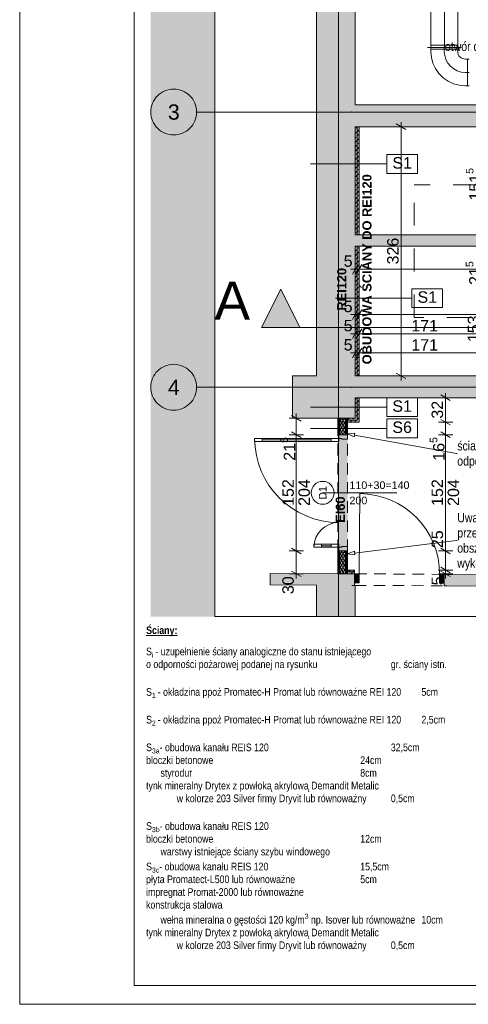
# Paper-space layout 'A-29. RZUT - PIĘTRO -1' of a CAD drawing. Header units: millimetres. Extents: x 0 to 950, y 0 to 750.
# Tile 1 of 28: x 0 to 117, y 0 to 258. Entities that reach past the tile are written whole.
import ezdxf
from ezdxf.xclip import XClip

# ---------------------------------------------------------------- set-up
doc = ezdxf.new("R2010")
doc.units = ezdxf.units.MM
doc.header["$MEASUREMENT"] = 0
doc.header["$XCLIPFRAME"] = 0
for name, pattern in [('ACAD_ISO03W100', [300, 120, -180]), ('DASHDOT', [254, 127, -63.5, 0, -63.5]), ('DASHDOTX2', [1000, 500, -250, 0, -250]), ('HIDDEN', [6, 3, -3]), ('Przer. długie kreski', [2.5, 1.5, -1]), ('PRZERYWANA_DU_A', [550, 350, -200])]:
    doc.linetypes.add(name, pattern=pattern)
for name, color, linetype, lineweight in [('0_Nr_pióra__1', 7, 'Continuous', 20), ('0_Nr_pióra__2', 8, 'Continuous', 13), ('A_Arkusz_Nr_pióra__1', 7, 'Continuous', 20), ('A_linie przekroju_Nr_pióra__1', 7, 'Continuous', 20), ('A_wymiary_Nr_pióra__1', 7, 'Continuous', 20), ('A_wymiary_Nr_pióra__2', 8, 'Continuous', 13), ('A_ściany proj_Nr_pióra__1', 7, 'Continuous', 20), ('A_ściany proj_Nr_pióra__2', 8, 'Continuous', 13), ('A_ściany_Nr_pióra__1', 7, 'Continuous', 20), ('Drzwi Archicad_Nr_pióra__1', 7, 'Continuous', 20), ('Drzwi Archicad_Nr_pióra__3', 252, 'Continuous', 13), ('Znaczniki drzwi Archicada_Nr_pióra__3', 252, 'Continuous', 13)]:
    doc.layers.add(name, color=color, linetype=linetype, lineweight=lineweight)
for name, color, linetype in [('A_linie przekroju', 7, 'Continuous'), ('A_podrys', 7, 'Continuous'), ('A_ppoż proj', 7, 'Continuous'), ('A_ściany', 7, 'Continuous'), ('A_ściany proj', 7, 'Continuous'), ('Drzwi Archicad', 7, 'Continuous')]:
    doc.layers.add(name, color=color, linetype=linetype)
for name, color, linetype, lineweight, true_color in [('A_opis ścian_Nr_pióra__19', 7, 'Continuous', 5, 0x191919), ('A_opis_Nr_pióra__10', 7, 'Continuous', 13, 0x4b4b4b), ('A_opis_Nr_pióra__255', 7, 'Continuous', 15, 0x242424), ('A_opis_Nr_pióra__8', 7, 'Continuous', 13, 0x4c4c4c), ('A_osie_Nr_pióra__16', 7, 'Continuous', 5, 0x0f0f0f), ('A_osie_Nr_pióra__76', 7, 'Continuous', 5, 0x2d2d2d), ('A_ppoż proj_Nr_pióra__8', 7, 'Continuous', 13, 0x4c4c4c), ('A_sanitarne_Nr_pióra__6', 7, 'Continuous', 13, 0xa9a9a9), ('A_schody_Nr_pióra__10', 7, 'Continuous', 13, 0x4b4b4b), ('A_ściany proj_Nr_pióra__10', 7, 'Continuous', 13, 0x4b4b4b), ('A_ściany proj_Nr_pióra__21', 7, 'Continuous', 5, 0xb0b0b0), ('A_ściany_Nr_pióra__10', 7, 'Continuous', 13, 0x4b4b4b)]:
    doc.layers.add(name, color=color, linetype=linetype, lineweight=lineweight, true_color=true_color)
doc.styles.add('STYL_AUTOMATYCZNY_1', font='arial.ttf')
doc.styles.add('STYL_AUTOMATYCZNY_2', font='ARIALN.TTF')
doc.styles.add('STYL_AUTOMATYCZNY_3', font='arial.ttf')
doc.styles.add('STYL_AUTOMATYCZNY_4', font='arial.ttf')
doc.styles.add('STYL_AUTOMATYCZNY_5', font='arial.ttf')
doc.styles.add('STYL_AUTOMATYCZNY_6', font='ARIALN.TTF')
pattern_1 = [(0, (-3203.2107, -656.7228), (0, 2), [0, -2])]
pattern_2 = [(60, (-3203.2107, -656.72283), (-0.51961524, 0.3), []), (120, (-3203.2107, -656.72283), (0.51961524, 0.3), [])]
pattern_3 = [(45, (-3203.2107, -656.7228), (-1.1404925, 1.1404925), []), (45, (-3202.0702, -656.7228), (-1.1404925, 1.1404925), [0.80646, -0.40322])]

# ---------------------------------------------------------------- blocks, each defined once
blk = doc.blocks.new('Rysunek_2_2', base_point=(-3203.21, -656.72))
at = {"linetype": 'Continuous', "lineweight": 0, "true_color": 0x484848}
blk.add_hatch(color=251, dxfattribs=at).paths.add_polyline_path([(51.04, 519.05), (34.27, 519.05), (34.27, 101.43), (51.04, 101.43)])
at = {"layer": 'A_linie przekroju', "linetype": 'Continuous', "lineweight": 0, "true_color": 0x000000}
blk.add_hatch(color=18, dxfattribs=at).paths.add_polyline_path([(63.24, 177.09), (73.24, 177.09), (68.24, 187.09)])
at = {"layer": 'A_ppoż proj', "linetype": 'Continuous', "lineweight": 0, "true_color": 0x121212}
for points in [[(87.73, 229.59), (87.73, 201.3), (88.73, 201.3), (88.73, 229.59)], [(88.73, 198.3), (87.73, 198.3), (87.73, 164.4), (88.73, 164.4)], [(87.73, 153.3), (85.73, 153.3), (85.73, 152.3), (88.73, 152.3), (88.73, 158.7), (87.73, 158.7)], [(83.23, 112.61), (87.59, 112.6), (87.59, 113.6), (85.74, 113.61), (85.73, 153.3), (83.23, 153.3)]]:
    blk.add_hatch(color=250, dxfattribs=at).paths.add_polyline_path(points)
at = {"layer": 'A_ściany', "linetype": 'Continuous', "lineweight": 0, "true_color": 0x000000}
for points in [[(77.64, 164.4), (87.73, 164.4), (87.73, 380.73), (85.13, 380.73), (77.64, 380.73)], [(182.43, 235.29), (87.73, 235.29), (87.73, 229.59), (182.43, 229.59)], [(87.73, 198.3), (176.43, 198.3), (173.43, 201.3), (87.73, 201.3)], [(87.73, 164.4), (71.37, 164.4), (71.37, 153.3), (87.73, 153.3)], [(182.53, 164.4), (87.73, 164.4), (87.73, 158.7), (182.53, 158.7)], [(65.48, 112.72), (65.46, 109.72), (87.57, 109.6), (87.59, 112.6)], [(110.97, 109.48), (304.37, 108.47), (304.38, 111.47), (110.99, 112.48)], [(87.73, 109.6), (77.64, 109.65), (77.64, 101.43), (87.73, 101.43)]]:
    blk.add_hatch(color=18, dxfattribs=at).paths.add_polyline_path(points)
at = {"layer": 'A_ściany proj', "linetype": 'Continuous', "lineweight": 0, "true_color": 0x4b4b4b}
h = blk.add_hatch(dxfattribs=at)
h.set_pattern_fill('FP_65_0002', color=251, style=0, pattern_type=2)
h.set_pattern_definition(pattern_3)
h.paths.add_polyline_path([(87.73, 229.59), (87.73, 201.3), (88.23, 201.3), (88.23, 229.59)])
h = blk.add_hatch(dxfattribs=at)
h.set_pattern_fill('FP_65_0002', color=251, style=0, pattern_type=2)
h.set_pattern_definition(pattern_3)
h.paths.add_polyline_path([(88.73, 201.3), (88.73, 229.59), (88.23, 229.59), (88.23, 201.3)])
h = blk.add_hatch(dxfattribs=at)
h.set_pattern_fill('FP_65_0002', color=251, style=0, pattern_type=2)
h.set_pattern_definition(pattern_3)
h.paths.add_polyline_path([(87.73, 198.3), (87.73, 164.4), (88.23, 164.4), (88.23, 198.3)])
h = blk.add_hatch(dxfattribs=at)
h.set_pattern_fill('FP_65_0002', color=251, style=0, pattern_type=2)
h.set_pattern_definition(pattern_3)
h.paths.add_polyline_path([(88.73, 164.4), (88.73, 198.3), (88.23, 198.3), (88.23, 164.4)])
h = blk.add_hatch(dxfattribs=at)
h.set_pattern_fill('FP_65_0002', color=251, style=0, pattern_type=2)
h.set_pattern_definition(pattern_3)
h.paths.add_polyline_path([(87.73, 158.7), (87.73, 153.3), (88.23, 152.8), (88.23, 158.7)])
h = blk.add_hatch(dxfattribs=at)
h.set_pattern_fill('FP_65_0002', color=251, style=0, pattern_type=2)
h.set_pattern_definition(pattern_3)
h.paths.add_polyline_path([(88.73, 152.3), (88.73, 158.7), (88.23, 158.7), (88.23, 152.8)])
at = {"layer": 'A_ściany proj', "linetype": 'Continuous', "lineweight": 13}
h = blk.add_hatch(dxfattribs=at)
h.set_pattern_fill('gypsum_0002', color=8, style=0, pattern_type=2)
h.set_pattern_definition(pattern_1)
h.paths.add_polyline_path([(83.23, 153.3), (83.23, 149.01), (83.48, 149.01), (83.48, 153.3)])
h = blk.add_hatch(dxfattribs=at)
h.set_pattern_fill('gypsum_0002', color=8, style=0, pattern_type=2)
h.set_pattern_definition(pattern_1)
h.paths.add_polyline_path([(83.48, 149.01), (83.73, 149.01), (83.73, 153.3), (83.48, 153.3)])
h = blk.add_hatch(dxfattribs=at)
h.set_pattern_fill('batt_insulation_0002', color=8, style=0, pattern_type=2)
h.set_pattern_definition(pattern_2)
h.paths.add_polyline_path([(83.73, 153.3), (83.73, 149.01), (85.23, 149.01), (85.23, 153.3)])
h = blk.add_hatch(dxfattribs=at)
h.set_pattern_fill('gypsum_0002', color=8, style=0, pattern_type=2)
h.set_pattern_definition(pattern_1)
h.paths.add_polyline_path([(85.23, 153.3), (85.23, 149.01), (85.48, 149.01), (85.48, 153.3)])
h = blk.add_hatch(dxfattribs=at)
h.set_pattern_fill('gypsum_0002', color=8, style=0, pattern_type=2)
h.set_pattern_definition(pattern_1)
h.paths.add_polyline_path([(85.48, 153.3), (85.48, 149.01), (85.73, 149.01), (85.73, 153.3)])
at = {"layer": 'A_ściany proj', "linetype": 'Continuous', "lineweight": 0, "true_color": 0x4b4b4b}
h = blk.add_hatch(dxfattribs=at)
h.set_pattern_fill('FP_65_0002', color=251, style=0, pattern_type=2)
h.set_pattern_definition(pattern_3)
h.paths.add_polyline_path([(87.73, 153.3), (85.73, 153.3), (85.73, 152.8), (88.23, 152.8)])
h = blk.add_hatch(dxfattribs=at)
h.set_pattern_fill('FP_65_0002', color=251, style=0, pattern_type=2)
h.set_pattern_definition(pattern_3)
h.paths.add_polyline_path([(85.73, 152.3), (88.73, 152.3), (88.23, 152.8), (85.73, 152.8)])
at = {"layer": 'A_ściany proj', "linetype": 'Continuous', "lineweight": 13}
h = blk.add_hatch(dxfattribs=at)
h.set_pattern_fill('gypsum_0002', color=8, style=0, pattern_type=2)
h.set_pattern_definition(pattern_1)
h.paths.add_polyline_path([(83.23, 112.64), (83.48, 112.64), (83.48, 118.61), (83.23, 118.61)])
h = blk.add_hatch(dxfattribs=at)
h.set_pattern_fill('gypsum_0002', color=8, style=0, pattern_type=2)
h.set_pattern_definition(pattern_1)
h.paths.add_polyline_path([(83.48, 118.61), (83.48, 112.64), (83.73, 112.64), (83.73, 118.61)])
h = blk.add_hatch(dxfattribs=at)
h.set_pattern_fill('batt_insulation_0002', color=8, style=0, pattern_type=2)
h.set_pattern_definition(pattern_2)
h.paths.add_polyline_path([(85.23, 118.61), (83.73, 118.61), (83.73, 112.64), (85.23, 112.64)])
h = blk.add_hatch(dxfattribs=at)
h.set_pattern_fill('gypsum_0002', color=8, style=0, pattern_type=2)
h.set_pattern_definition(pattern_1)
h.paths.add_polyline_path([(85.48, 118.61), (85.23, 118.61), (85.23, 112.64), (85.48, 112.64)])
h = blk.add_hatch(dxfattribs=at)
h.set_pattern_fill('gypsum_0002', color=8, style=0, pattern_type=2)
h.set_pattern_definition(pattern_1)
h.paths.add_polyline_path([(85.73, 118.61), (85.48, 118.61), (85.48, 112.64), (85.73, 112.64)])
at = {"layer": 'A_ściany proj', "linetype": 'Continuous', "lineweight": 0, "true_color": 0x4b4b4b}
h = blk.add_hatch(dxfattribs=at)
h.set_pattern_fill('FP_65_0002', color=251, style=0, pattern_type=2)
h.set_pattern_definition(pattern_3)
h.paths.add_polyline_path([(87.59, 113.6), (85.74, 113.61), (85.74, 113.11), (87.59, 113.1)])
h = blk.add_hatch(dxfattribs=at)
h.set_pattern_fill('FP_65_0002', color=251, style=0, pattern_type=2)
h.set_pattern_definition(pattern_3)
h.paths.add_polyline_path([(85.73, 112.61), (87.59, 112.6), (87.59, 113.1), (85.74, 113.11)])
at = {"layer": 'Drzwi Archicad', "linetype": 'Continuous', "lineweight": 0, "true_color": 0xfdfdfd}
for points in [[(87.59, 112.6), (87.58, 110.3), (88.78, 110.29), (88.79, 112.59)], [(110.97, 110.18), (110.99, 112.48), (109.79, 112.49), (109.77, 110.19)]]:
    blk.add_hatch(color=7, dxfattribs=at).paths.add_polyline_path(points)
at = {"layer": '0_Nr_pióra__2', "color": 8, "linetype": 'PRZERYWANA_DU_A', "lineweight": 13, "ltscale": 2, "flags": 128}
for points in [[(51.04, 519.05), (51.04, 101.43)], [(51.04, 101.43), (365.17, 101.43)]]:
    blk.add_lwpolyline(points, dxfattribs=at)
at = {"layer": 'A_linie przekroju_Nr_pióra__1', "color": 7, "linetype": 'ACAD_ISO03W100', "lineweight": 20, "ltscale": 2}
blk.add_line((73.24, 177.09), (535.17, 177.09), dxfattribs=at)
at = {"layer": 'A_linie przekroju_Nr_pióra__1', "color": 7, "linetype": 'Continuous', "lineweight": 20, "ltscale": 2, "flags": 128}
blk.add_lwpolyline([(63.24, 177.09), (73.24, 177.09), (68.24, 187.09)], close=True, dxfattribs=at)
at = {"layer": 'A_opis ścian_Nr_pióra__19', "color": 250, "linetype": 'Continuous', "lineweight": 5, "ltscale": 2, "true_color": 0x191919}
for p, q in [((104.01, 222.32), (96.01, 222.32)), ((96.01, 222.32), (96.01, 217.37)), ((104.01, 217.37), (104.01, 222.32)), ((96.01, 219.86), (76.01, 219.86)), ((96.01, 217.37), (104.01, 217.37)), ((110.58, 187.21), (102.58, 187.21)), ((102.58, 187.21), (102.58, 182.26)), ((110.58, 182.26), (110.58, 187.21)), ((102.58, 184.75), (82.58, 184.75)), ((102.58, 182.26), (110.58, 182.26)), ((104.01, 158.7), (96.01, 158.7)), ((96.01, 158.7), (96.01, 153.75)), ((104.01, 153.75), (104.01, 158.7)), ((96.01, 156.24), (76.01, 156.24)), ((96.01, 153.75), (104.01, 153.75)), ((104.01, 153.16), (96.01, 153.16)), ((96.01, 153.16), (96.01, 148.21)), ((104.01, 148.21), (104.01, 153.16)), ((96.01, 150.68), (76.01, 150.68)), ((96.01, 148.21), (104.01, 148.21))]:
    blk.add_line(p, q, dxfattribs=at)
at = {"layer": 'A_opis_Nr_pióra__255', "color": 250, "linetype": 'Continuous', "lineweight": 15, "ltscale": 2, "true_color": 0x242424}
for p, q in [((85.73, 149.25), (87.66, 149.41)), ((87.66, 149.41), (87.48, 148.43)), ((85.73, 149.25), (87.48, 148.43)), ((87.57, 148.92), (114.26, 144.1)), ((114.26, 144.1), (114.42, 144.1)), ((87.59, 118.04), (114.26, 121.32)), ((114.26, 121.32), (114.42, 121.32)), ((85.73, 117.81), (87.52, 118.54)), ((87.52, 118.54), (87.65, 117.55)), ((85.73, 117.81), (87.65, 117.55))]:
    blk.add_line(p, q, dxfattribs=at)
at = {"layer": 'A_osie_Nr_pióra__16', "color": 250, "linetype": 'DASHDOTX2', "lineweight": 5, "ltscale": 2, "true_color": 0x0f0f0f}
for p, q in [((83.38, 365.07), (83.38, 101.43)), ((86.77, 233.43), (46.27, 233.43)), ((535.17, 233.43), (86.77, 233.43)), ((86.77, 233.43), (86.77, 233.43)), ((86.77, 161.43), (46.27, 161.43)), ((535.17, 161.43), (86.77, 161.43)), ((86.77, 161.43), (86.77, 161.43))]:
    blk.add_line(p, q, dxfattribs=at)
for p in [(86.77, 233.43), (86.77, 161.43)]:
    blk.add_point(p, dxfattribs=at)
at = {"layer": 'A_osie_Nr_pióra__76', "color": 250, "linetype": 'Continuous', "lineweight": 5, "ltscale": 2, "true_color": 0x2d2d2d}
for centre in [(40.27, 233.43), (40.27, 161.43)]:
    blk.add_circle(centre, 6, dxfattribs=at)
at = {"layer": 'A_sanitarne_Nr_pióra__6', "color": 253, "linetype": 'Continuous', "lineweight": 13, "ltscale": 2, "true_color": 0xa9a9a9}
for p, q in [((107.54, 380.13), (107.54, 250.29)), ((114.54, 250.29), (114.54, 380.13)), ((106.63, 250.29), (115.43, 250.29)), ((115.44, 250.29), (106.64, 250.29)), ((107.53, 250.29), (107.53, 249.29)), ((107.53, 249.89), (114.53, 249.89)), ((114.54, 250.89), (107.54, 250.89)), ((114.53, 249.29), (114.53, 250.29)), ((117.53, 247.29), (116.53, 247.29)), ((117.13, 240.29), (117.13, 247.29)), ((116.53, 240.29), (117.53, 240.29))]:
    blk.add_line(p, q, dxfattribs=at)
at = {"layer": 'A_sanitarne_Nr_pióra__6', "color": 253, "linetype": 'DASHDOT', "lineweight": 13, "ltscale": 2, "true_color": 0xa9a9a9}
for p, q in [((111.04, 380.13), (111.04, 250.29)), ((111.03, 249.29), (111.03, 250.29)), ((117.53, 243.79), (116.53, 243.79))]:
    blk.add_line(p, q, dxfattribs=at)
at = {"layer": 'A_sanitarne_Nr_pióra__6', "color": 253, "linetype": 'Continuous', "lineweight": 13, "ltscale": 2, "true_color": 0xa9a9a9, "flags": 128}
for points in [[(107.53, 249.29), (107.67, 247.72), (108.07, 246.21), (108.74, 244.79), (109.64, 243.5), (110.75, 242.39), (112.03, 241.49), (113.45, 240.83), (114.97, 240.42), (116.53, 240.29)], [(116.53, 240.29), (114.97, 240.42), (113.45, 240.83), (112.03, 241.49), (110.75, 242.39), (109.64, 243.5), (108.74, 244.79), (108.07, 246.21), (107.67, 247.72), (107.53, 249.29)], [(116.53, 240.29), (114.97, 240.42), (113.45, 240.83), (112.03, 241.49), (110.75, 242.39), (109.64, 243.5), (108.74, 244.79), (108.07, 246.21), (107.67, 247.72), (107.53, 249.29)], [(116.53, 247.29), (116.14, 247.32), (115.77, 247.44), (115.42, 247.62), (115.12, 247.87), (114.87, 248.17), (114.68, 248.52), (114.57, 248.9), (114.53, 249.29)], [(116.53, 247.29), (116.14, 247.32), (115.77, 247.44), (115.42, 247.62), (115.12, 247.87), (114.87, 248.17), (114.68, 248.52), (114.57, 248.9), (114.53, 249.29)]]:
    blk.add_lwpolyline(points, dxfattribs=at)
at = {"layer": 'A_sanitarne_Nr_pióra__6', "color": 253, "linetype": 'DASHDOT', "lineweight": 13, "ltscale": 2, "true_color": 0xa9a9a9, "flags": 128}
blk.add_lwpolyline([(116.53, 243.79), (115.46, 243.89), (114.43, 244.2), (113.48, 244.71), (112.64, 245.4), (111.96, 246.23), (111.45, 247.18), (111.14, 248.21), (111.03, 249.29)], dxfattribs=at)
at = {"layer": 'A_schody_Nr_pióra__10', "color": 251, "linetype": 'HIDDEN', "lineweight": 13, "ltscale": 2, "true_color": 0x4b4b4b}
for p, q in [((179.33, 214.34), (103.13, 214.34)), ((103.13, 179.7), (103.13, 214.34)), ((141.66, 179.7), (103.13, 179.7))]:
    blk.add_line(p, q, dxfattribs=at)
at = {"layer": 'A_wymiary_Nr_pióra__1', "color": 7, "linetype": 'Continuous', "lineweight": 20, "ltscale": 2}
for p, q in [((100.98, 228.86), (98.48, 230.31)), ((88.46, 193.55), (87.01, 191.05)), ((89.46, 193.55), (88.01, 191.05)), ((88.46, 181.69), (87.01, 179.19)), ((89.46, 181.69), (88.01, 179.19)), ((88.46, 176.67), (87.01, 174.17)), ((89.46, 176.67), (88.01, 174.17)), ((88.46, 171.65), (87.01, 169.15)), ((89.46, 171.65), (88.01, 169.15)), ((98.48, 165.12), (100.98, 163.68)), ((112.59, 157.98), (110.09, 159.42)), ((73.56, 152.58), (71.06, 154.02)), ((110.09, 153.02), (112.59, 151.58)), ((71.06, 149.73), (73.56, 148.29)), ((110.09, 149.73), (112.59, 148.29)), ((71.06, 119.33), (73.56, 117.89)), ((110.09, 119.33), (112.59, 117.89)), ((110.09, 114.33), (112.59, 112.89)), ((71.06, 113.33), (73.56, 111.89)), ((110.09, 113.33), (112.59, 111.89))]:
    blk.add_line(p, q, dxfattribs=at)
at = {"layer": 'A_wymiary_Nr_pióra__2', "color": 8, "linetype": 'Continuous', "lineweight": 13, "ltscale": 2}
for p, q in [((101.61, 229.59), (97.86, 229.59)), ((99.73, 229.59), (99.73, 230.81)), ((99.73, 164.4), (99.73, 229.59)), ((87.73, 190.42), (87.73, 194.17)), ((88.73, 190.42), (88.73, 194.17)), ((86.51, 192.3), (87.73, 192.3)), ((87.73, 192.3), (88.73, 192.3)), ((88.73, 192.3), (176.43, 192.3)), ((86.51, 180.44), (87.73, 180.44)), ((87.73, 178.57), (87.73, 182.32)), ((87.73, 180.44), (88.73, 180.44)), ((88.73, 178.57), (88.73, 182.32)), ((88.73, 180.44), (218.84, 180.44)), ((86.51, 175.42), (87.73, 175.42)), ((87.73, 173.55), (87.73, 177.3)), ((87.73, 175.42), (88.73, 175.42)), ((88.73, 173.55), (88.73, 177.3)), ((88.73, 175.42), (122.93, 175.42)), ((86.51, 170.4), (87.73, 170.4)), ((87.73, 168.52), (87.73, 172.27)), ((87.73, 170.4), (88.73, 170.4)), ((88.73, 168.52), (88.73, 172.27)), ((88.73, 170.4), (122.93, 170.4)), ((101.61, 164.4), (97.86, 164.4)), ((99.73, 163.18), (99.73, 164.4)), ((111.34, 158.7), (111.34, 159.92)), ((113.22, 158.7), (109.47, 158.7)), ((111.34, 152.3), (111.34, 158.7)), ((74.18, 153.3), (70.43, 153.3)), ((72.31, 153.3), (72.31, 154.52)), ((72.31, 149.01), (72.31, 153.3)), ((113.22, 152.3), (109.47, 152.3)), ((111.34, 149.01), (111.34, 152.3)), ((74.18, 149.01), (70.43, 149.01)), ((72.31, 118.61), (72.31, 149.01)), ((113.22, 149.01), (109.47, 149.01)), ((111.34, 118.61), (111.34, 149.01)), ((74.18, 118.61), (70.43, 118.61)), ((72.31, 112.61), (72.31, 118.61)), ((113.22, 118.61), (109.47, 118.61)), ((111.34, 113.61), (111.34, 118.61)), ((113.22, 113.61), (109.47, 113.61)), ((111.34, 112.61), (111.34, 113.61)), ((74.18, 112.61), (70.43, 112.61)), ((72.31, 111.39), (72.31, 112.61)), ((113.22, 112.61), (109.47, 112.61)), ((111.34, 111.39), (111.34, 112.61))]:
    blk.add_line(p, q, dxfattribs=at)
at = {"layer": 'A_ściany proj_Nr_pióra__1', "color": 7, "linetype": 'Continuous', "lineweight": 20, "ltscale": 2, "flags": 128}
for points in [[(87.73, 229.59), (87.73, 201.3)], [(88.73, 201.3), (88.73, 229.59)], [(87.73, 198.3), (87.73, 164.4)], [(88.73, 164.4), (88.73, 198.3)], [(87.73, 158.7), (87.73, 153.3)], [(88.73, 152.3), (88.73, 158.7)], [(83.23, 153.3), (83.23, 149.01)], [(85.73, 149.01), (85.73, 153.3)], [(87.73, 153.3), (85.73, 153.3)], [(85.73, 152.3), (88.73, 152.3)], [(83.23, 118.61), (83.23, 112.64)], [(85.73, 112.64), (85.73, 118.61)], [(87.59, 113.6), (85.74, 113.61)], [(85.73, 112.61), (87.59, 112.6)]]:
    blk.add_lwpolyline(points, dxfattribs=at)
at = {"layer": 'A_ściany proj_Nr_pióra__10', "color": 251, "linetype": 'Continuous', "lineweight": 13, "ltscale": 2, "true_color": 0x4b4b4b}
for p, q in [((88.23, 201.3), (88.23, 229.59)), ((88.23, 229.59), (88.23, 201.3)), ((88.23, 164.4), (88.23, 198.3)), ((88.23, 198.3), (88.23, 164.4)), ((88.23, 158.7), (88.23, 152.8)), ((88.23, 152.8), (88.23, 158.7)), ((88.23, 152.8), (85.73, 152.8)), ((85.73, 152.8), (88.23, 152.8)), ((85.74, 113.11), (87.59, 113.1)), ((87.59, 113.1), (85.74, 113.11))]:
    blk.add_line(p, q, dxfattribs=at)
at = {"layer": 'A_ściany proj_Nr_pióra__2', "color": 8, "linetype": 'Continuous', "lineweight": 13, "ltscale": 2, "flags": 128}
for points in [[(88.23, 229.59), (87.73, 229.59)], [(88.73, 229.59), (88.23, 229.59)], [(88.23, 201.3), (87.73, 201.3)], [(88.73, 201.3), (88.23, 201.3)], [(88.23, 198.3), (87.73, 198.3)], [(88.73, 198.3), (88.23, 198.3)], [(88.23, 164.4), (87.73, 164.4)], [(88.73, 164.4), (88.23, 164.4)], [(87.73, 158.7), (88.23, 158.7)], [(88.23, 158.7), (88.73, 158.7)], [(85.73, 153.3), (85.73, 152.8)], [(85.73, 152.8), (85.73, 152.3)], [(85.74, 113.11), (85.74, 113.61)], [(87.59, 113.1), (87.59, 113.6)], [(85.73, 112.61), (85.74, 113.11)], [(87.59, 112.6), (87.59, 113.1)]]:
    blk.add_lwpolyline(points, dxfattribs=at)
at = {"layer": 'A_ściany proj_Nr_pióra__21', "color": 253, "linetype": 'Continuous', "lineweight": 5, "ltscale": 2, "true_color": 0xb0b0b0}
for p, q in [((83.48, 153.3), (83.48, 149.01)), ((83.73, 153.3), (83.73, 149.01)), ((85.23, 149.01), (85.23, 153.3)), ((85.48, 149.01), (85.48, 153.3)), ((83.43, 149.01), (83.23, 149.01)), ((83.48, 149.01), (83.43, 149.01)), ((83.73, 149.01), (83.48, 149.01)), ((85.23, 149.01), (83.73, 149.01)), ((85.48, 149.01), (85.23, 149.01)), ((85.73, 149.01), (85.48, 149.01)), ((83.43, 118.61), (83.23, 118.61)), ((83.48, 118.61), (83.43, 118.61)), ((83.48, 118.61), (83.48, 112.64)), ((83.73, 118.61), (83.48, 118.61)), ((83.73, 118.61), (83.73, 112.64)), ((85.23, 118.61), (83.73, 118.61)), ((85.23, 112.64), (85.23, 118.61)), ((85.48, 118.61), (85.23, 118.61)), ((85.48, 112.64), (85.48, 118.61)), ((85.73, 118.61), (85.48, 118.61))]:
    blk.add_line(p, q, dxfattribs=at)
at = {"layer": 'A_ściany proj_Nr_pióra__21', "color": 253, "linetype": 'Continuous', "lineweight": 5, "ltscale": 2, "true_color": 0xb0b0b0, "flags": 128}
for points in [[(83.48, 153.3), (83.23, 153.3)], [(83.73, 153.3), (83.48, 153.3)], [(85.23, 153.3), (83.73, 153.3)], [(85.48, 153.3), (85.23, 153.3)], [(85.73, 153.3), (85.48, 153.3)], [(83.48, 112.64), (83.23, 112.64)], [(83.73, 112.64), (83.48, 112.64)], [(85.23, 112.64), (83.73, 112.64)], [(85.48, 112.64), (85.23, 112.64)], [(85.73, 112.64), (85.48, 112.64)]]:
    blk.add_lwpolyline(points, dxfattribs=at)
at = {"layer": 'A_ściany_Nr_pióra__1', "color": 7, "linetype": 'Continuous', "lineweight": 20, "ltscale": 2}
for p, q in [((87.59, 112.6), (86.65, 112.61)), ((87.59, 112.6), (87.58, 110.3)), ((110.99, 112.48), (110.97, 110.18)), ((110.99, 112.48), (111.93, 112.47)), ((87.57, 109.6), (86.83, 109.6)), ((87.58, 110.3), (87.57, 109.6)), ((110.97, 110.18), (110.97, 109.48)), ((110.97, 109.48), (111.71, 109.48))]:
    blk.add_line(p, q, dxfattribs=at)
at = {"layer": 'A_ściany_Nr_pióra__1', "color": 7, "linetype": 'Continuous', "lineweight": 20, "ltscale": 2, "flags": 128}
for points in [[(77.64, 380.73), (77.64, 164.4)], [(87.73, 235.29), (87.73, 295.75)], [(175.03, 235.29), (87.73, 235.29)], [(87.73, 201.3), (87.73, 229.59)], [(87.73, 229.59), (173.43, 229.59)], [(173.43, 201.3), (87.73, 201.3)], [(87.73, 164.4), (87.73, 198.3)], [(87.73, 198.3), (176.43, 198.3)], [(77.64, 164.4), (71.37, 164.4)], [(71.37, 164.4), (71.37, 153.3)], [(182.53, 164.4), (87.73, 164.4)], [(87.73, 158.7), (182.53, 158.7)], [(87.73, 153.3), (87.73, 158.7)], [(71.37, 153.3), (87.73, 153.3)], [(65.48, 112.72), (65.46, 109.72)], [(87.59, 112.6), (65.48, 112.72)], [(304.38, 111.47), (110.99, 112.48)], [(65.46, 109.72), (77.64, 109.65)], [(77.64, 109.65), (77.64, 101.43)], [(87.73, 101.43), (87.73, 109.6)], [(110.97, 109.48), (212.38, 108.95)]]:
    blk.add_lwpolyline(points, dxfattribs=at)
at = {"layer": 'A_ściany_Nr_pióra__10', "color": 251, "linetype": 'Przer. długie kreski', "lineweight": 13, "ltscale": 2, "true_color": 0x4b4b4b}
for p, q in [((87.73, 112.64), (110.99, 112.48)), ((87.57, 109.6), (110.97, 109.48))]:
    blk.add_line(p, q, dxfattribs=at)
at = {"layer": 'Drzwi Archicad_Nr_pióra__1', "color": 7, "linetype": 'Continuous', "lineweight": 20, "ltscale": 2}
for p, q in [((88.79, 112.59), (88.9, 133.59)), ((87.59, 112.6), (86.65, 112.61)), ((87.59, 112.6), (86.65, 112.61)), ((87.58, 110.3), (87.59, 112.6)), ((87.59, 112.6), (87.58, 110.3)), ((87.59, 112.6), (87.58, 110.3)), ((87.59, 112.6), (88.79, 112.59)), ((88.79, 112.59), (88.78, 110.29)), ((109.77, 110.19), (109.79, 112.49)), ((109.79, 112.49), (110.99, 112.48)), ((110.99, 112.48), (110.97, 110.18)), ((110.99, 112.48), (110.97, 110.18)), ((110.99, 112.48), (110.97, 110.18)), ((110.99, 112.48), (111.93, 112.47)), ((110.99, 112.48), (111.93, 112.47)), ((87.57, 109.6), (86.83, 109.6)), ((87.57, 109.6), (86.83, 109.6)), ((87.58, 110.3), (87.57, 109.6)), ((87.58, 110.3), (87.57, 109.6)), ((88.78, 110.29), (87.58, 110.3)), ((110.97, 110.18), (109.77, 110.19)), ((110.97, 110.18), (110.97, 109.48)), ((110.97, 110.18), (110.97, 109.48)), ((110.97, 109.48), (111.71, 109.48)), ((110.97, 109.48), (111.71, 109.48))]:
    blk.add_line(p, q, dxfattribs=at)
blk.add_arc((88.79, 112.59), 21, 359.7013, 89.7013, dxfattribs=at)
at = {"layer": 'Drzwi Archicad_Nr_pióra__3', "color": 252, "linetype": 'Continuous', "lineweight": 13, "ltscale": 2}
for p, q in [((61.43, 148.05), (63.43, 148.05)), ((61.43, 147.25), (61.43, 148.05)), ((63.43, 147.25), (61.43, 147.25)), ((63.43, 148.05), (63.43, 147.25)), ((63.43, 147.65), (81.43, 147.65)), ((81.43, 147.25), (81.43, 148.05)), ((81.43, 148.05), (83.43, 148.05)), ((83.43, 147.25), (81.43, 147.25)), ((83.43, 149.01), (83.23, 149.01)), ((85.73, 149.01), (83.43, 149.01)), ((83.43, 149.01), (83.43, 148.05)), ((83.48, 149.01), (83.43, 149.01)), ((83.48, 149.01), (83.43, 149.01)), ((83.43, 148.05), (84.23, 148.05)), ((83.43, 148.05), (83.43, 147.25)), ((83.73, 149.01), (83.48, 149.01)), ((83.73, 149.01), (83.48, 149.01)), ((85.23, 149.01), (83.73, 149.01)), ((85.23, 149.01), (83.73, 149.01)), ((84.23, 148.05), (84.23, 147.81)), ((84.23, 147.81), (85.73, 147.81)), ((85.48, 149.01), (85.23, 149.01)), ((85.48, 149.01), (85.23, 149.01)), ((85.73, 149.01), (85.48, 149.01)), ((85.73, 149.01), (85.48, 149.01)), ((85.73, 147.81), (85.73, 149.01)), ((78.95, 120.37), (76.95, 120.37)), ((76.95, 120.37), (76.95, 119.57)), ((76.95, 119.57), (78.95, 119.57)), ((78.95, 119.57), (78.95, 120.37)), ((78.95, 119.97), (81.43, 119.97)), ((83.43, 120.37), (81.43, 120.37)), ((81.43, 120.37), (81.43, 119.57)), ((81.43, 119.57), (83.43, 119.57)), ((83.43, 118.61), (83.23, 118.61)), ((83.43, 119.57), (83.43, 120.37)), ((84.23, 119.57), (83.43, 119.57)), ((83.43, 119.57), (83.43, 118.61)), ((83.43, 118.61), (85.73, 118.61)), ((83.48, 118.61), (83.43, 118.61)), ((83.48, 118.61), (83.43, 118.61)), ((83.73, 118.61), (83.48, 118.61)), ((83.73, 118.61), (83.48, 118.61)), ((85.23, 118.61), (83.73, 118.61)), ((85.23, 118.61), (83.73, 118.61)), ((85.73, 119.81), (84.23, 119.81)), ((84.23, 119.81), (84.23, 119.57)), ((85.48, 118.61), (85.23, 118.61)), ((85.48, 118.61), (85.23, 118.61)), ((85.73, 118.61), (85.48, 118.61)), ((85.73, 118.61), (85.48, 118.61)), ((85.73, 118.61), (85.73, 119.81))]:
    blk.add_line(p, q, dxfattribs=at)
at = {"layer": 'Drzwi Archicad_Nr_pióra__3', "color": 252, "linetype": 'Przer. długie kreski', "lineweight": 13, "ltscale": 2}
for p, q in [((83.23, 118.61), (83.23, 149.01)), ((85.73, 118.61), (85.73, 149.01))]:
    blk.add_line(p, q, dxfattribs=at)
at = {"layer": 'Drzwi Archicad_Nr_pióra__3', "color": 252, "linetype": 'Continuous', "lineweight": 13, "ltscale": 2, "flags": 128}
for points in [[(63.43, 148.05), (81.43, 148.05), (81.43, 147.65), (63.43, 147.65)], [(63.43, 147.65), (81.43, 147.65), (81.43, 147.25), (63.43, 147.25)], [(78.95, 119.97), (81.43, 119.97), (81.43, 120.37), (78.95, 120.37)], [(78.95, 119.57), (81.43, 119.57), (81.43, 119.97), (78.95, 119.97)]]:
    blk.add_lwpolyline(points, close=True, dxfattribs=at)
at = {"layer": 'Drzwi Archicad_Nr_pióra__3', "color": 252, "linetype": 'Continuous', "lineweight": 13, "ltscale": 2}
for centre, radius, start, end in [((83.43, 148.05), 22, 180, 270), ((83.43, 119.57), 6.48, 90, 180)]:
    blk.add_arc(centre, radius, start, end, dxfattribs=at)
at = {"layer": 'Znaczniki drzwi Archicada_Nr_pióra__3', "color": 252, "linetype": 'Continuous', "lineweight": 13, "ltscale": 2}
blk.add_line((79.23, 133.81), (98.6, 133.81), dxfattribs=at)
at = {"layer": 'Znaczniki drzwi Archicada_Nr_pióra__3', "color": 252, "linetype": 'Continuous', "lineweight": 13, "ltscale": 2, "flags": 128}
blk.add_lwpolyline([(79.23, 136.81, 1), (79.23, 130.81, 1)], format="xyb", close=True, dxfattribs=at)
at = {"layer": 'A_linie przekroju_Nr_pióra__1', "color": 7, "linetype": 'Continuous', "lineweight": 20, "insert": (60.24, 179.09), "char_height": 10, "attachment_point": 9, "style": 'STYL_AUTOMATYCZNY_1'}
blk.add_mtext('\\A1;{\\pqr;\\pt0;\\fArial|b0|i0|c238|p0;\\W1.000000;A}', dxfattribs=at)
at = {"layer": 'A_opis ścian_Nr_pióra__19', "color": 250, "linetype": 'Continuous', "lineweight": 5, "true_color": 0x191919, "char_height": 3, "attachment_point": 2, "style": 'STYL_AUTOMATYCZNY_1'}
for s, insert in [('\\A1;{\\pqc;\\fArial|b0|i0|c238|p0;\\W1.000000;S1}', (100.01, 221.63)), ('\\A1;{\\pqc;\\fArial|b0|i0|c238|p0;\\W1.000000;S1}', (106.58, 186.52)), ('\\A1;{\\pqc;\\fArial|b0|i0|c238|p0;\\W1.000000;S1}', (100.01, 158.01)), ('\\A1;{\\pqc;\\fArial|b0|i0|c238|p0;\\W1.000000;S6}', (100.01, 152.47))]:
    blk.add_mtext(s, dxfattribs=dict(at, insert=insert))
at = {"layer": 'A_opis_Nr_pióra__10', "color": 251, "linetype": 'Continuous', "lineweight": 13, "true_color": 0x4b4b4b, "char_height": 2.4, "attachment_point": 4, "style": 'STYL_AUTOMATYCZNY_2'}
for s, insert, width, line_spacing_factor in [('\\A1;{\\pql;\\fArial Narrow|b0|i0|c238|p0;\\W1.000000;ścianę i nadproża wykonać w klasie odporności ogniowej REI120}', (114.42, 143.76), 48.4525, 0.992932), ('\\A1;{\\pql;\\fArial Narrow|b0|i0|c238|p0;\\W1.000000;Uwaga! należy uwzględnić przełożenie instalacji w tym obszarze, tak aby możliwe było wykonanie drzwi}', (114.42, 120.98), 44.5324, 0.990988)]:
    blk.add_mtext(s, dxfattribs=dict(at, insert=insert, width=width, line_spacing_factor=line_spacing_factor))
at = {"layer": 'A_opis_Nr_pióra__8', "color": 251, "linetype": 'Continuous', "lineweight": 13, "true_color": 0x4c4c4c, "insert": (153.98, 248.25), "char_height": 2.4, "attachment_point": 6, "line_spacing_factor": 0.996541, "style": 'STYL_AUTOMATYCZNY_2'}
blk.add_mtext('\\A1;{\\pqr;\\fArial Narrow|b0|i0|c238|p0;\\W1.000000;otwór dla potrzeb przeprowadzenia \\P\\pqr;\\fArial Narrow|b0|i0|c238|p0;\\W1.000000;kanału upustowego}', dxfattribs=at)
at = {"layer": 'A_osie_Nr_pióra__76', "color": 250, "linetype": 'Continuous', "lineweight": 5, "true_color": 0x2d2d2d, "char_height": 4, "attachment_point": 1, "style": 'STYL_AUTOMATYCZNY_1'}
for s, insert in [('\\A1;{\\pql;\\pt0;\\fArial|b0|i0|c238|p0;\\W1.000000;3}', (38.75, 235.43)), ('\\A1;{\\pql;\\pt0;\\fArial|b0|i0|c238|p0;\\W1.000000;4}', (38.75, 163.43))]:
    blk.add_mtext(s, dxfattribs=dict(at, insert=insert))
at = {"layer": 'A_ppoż proj_Nr_pióra__8', "color": 251, "linetype": 'Continuous', "lineweight": 13, "true_color": 0x4c4c4c, "char_height": 2.4, "attachment_point": 5, "rotation": 90, "style": 'STYL_AUTOMATYCZNY_3'}
for s, insert in [('\\A1;{\\pqc;\\fArial|b1|i0|c238|p0;\\W1.000000;OBUDOWA ŚCIANY DO REI120}', (90.81, 192.29)), ('\\A1;{\\pqc;\\fArial|b1|i0|c238|p0;\\W1.000000;REI120}', (84.22, 187.06)), ('\\A1;{\\pqc;\\fArial|b1|i0|c238|p0;\\W1.000000;EI60}', (83.85, 129.41))]:
    blk.add_mtext(s, dxfattribs=dict(at, insert=insert))
at = {"layer": 'A_wymiary_Nr_pióra__1', "color": 7, "linetype": 'Continuous', "lineweight": 20, "char_height": 3, "attachment_point": 7, "rotation": 90, "style": 'STYL_AUTOMATYCZNY_1'}
for s, insert in [('\\A1;{\\pql;\\fArial|b0|i0|c238|p0;\\W1.000000;151\\fArial|b0|i0|c238|p0;\\W1.000000;\\A1{\\H.66x;\\S5^  ;}}', (121.42, 210.26)), ('\\A1;{\\pql;\\fArial|b0|i0|c238|p0;\\W1.000000;21\\fArial|b0|i0|c238|p0;\\W1.000000;\\A1{\\H.66x;\\S5^  ;}}', (121.4, 188.19)), ('\\A1;{\\pql;\\fArial|b0|i0|c238|p0;\\W1.000000;21\\fArial|b0|i0|c238|p0;\\W1.000000;\\A1{\\H.66x;\\S5^  ;}}', (72.91, 142.2)), ('\\A1;{\\pql;\\fArial|b0|i0|c238|p0;\\W1.000000;16\\fArial|b0|i0|c238|p0;\\W1.000000;\\A1{\\H.66x;\\S5^  ;}}', (111.96, 142.2))]:
    blk.add_mtext(s, dxfattribs=dict(at, insert=insert))
at = {"layer": 'A_wymiary_Nr_pióra__1', "color": 7, "linetype": 'Continuous', "lineweight": 20, "char_height": 3, "attachment_point": 7, "rotation": 90, "style": 'STYL_AUTOMATYCZNY_5'}
for s, insert, width in [('\\A1;{\\pql;\\fArial|b0|i0|c238|p0;\\W1.000000;326}', (99.13, 193.56), 6.8645), ('\\A1;{\\pql;\\fArial|b0|i0|c238|p0;\\W1.000000;153}', (120.21, 173.22), 6.8645), ('\\A1;{\\pql;\\fArial|b0|i0|c238|p0;\\W1.000000;32}', (110.74, 153.21), 4.5763), ('\\A1;{\\pql;\\fArial|b0|i0|c238|p0;\\W1.000000;152}', (71.71, 130.38), 6.8645), ('\\A1;{\\pql;\\fArial|b0|i0|c238|p0;\\W1.000000;204}', (75.91, 130.38), 6.8645), ('\\A1;{\\pql;\\fArial|b0|i0|c238|p0;\\W1.000000;152}', (110.74, 130.38), 6.8645), ('\\A1;{\\pql;\\fArial|b0|i0|c238|p0;\\W1.000000;204}', (114.94, 130.38), 6.8645), ('\\A1;{\\pql;\\fArial|b0|i0|c238|p0;\\W1.000000;25}', (110.74, 119.33), 4.5763), ('\\A1;{\\pql;\\fArial|b0|i0|c238|p0;\\W1.000000;30}', (71.71, 107.31), 4.5763), ('\\A1;{\\pql;\\fArial|b0|i0|c238|p0;\\W1.000000;5}', (110.74, 109.6), 2.2882)]:
    blk.add_mtext(s, dxfattribs=dict(at, insert=insert, width=width))
at = {"layer": 'A_wymiary_Nr_pióra__1', "color": 7, "linetype": 'Continuous', "lineweight": 20, "char_height": 3, "attachment_point": 7, "style": 'STYL_AUTOMATYCZNY_5'}
for s, insert, width in [('\\A1;{\\pql;\\fArial|b0|i0|c238|p0;\\W1.000000;5}', (84.72, 192.9), 2.2882), ('\\A1;{\\pql;\\fArial|b0|i0|c238|p0;\\W1.000000;5}', (84.72, 181.04), 2.2882), ('\\A1;{\\pql;\\fArial|b0|i0|c238|p0;\\W1.000000;5}', (84.72, 176.02), 2.2882), ('\\A1;{\\pql;\\fArial|b0|i0|c238|p0;\\W1.000000;171}', (102.4, 176.02), 6.8645), ('\\A1;{\\pql;\\fArial|b0|i0|c238|p0;\\W1.000000;5}', (84.72, 171), 2.2882), ('\\A1;{\\pql;\\fArial|b0|i0|c238|p0;\\W1.000000;171}', (102.4, 171), 6.8645)]:
    blk.add_mtext(s, dxfattribs=dict(at, insert=insert, width=width))
at = {"layer": 'Znaczniki drzwi Archicada_Nr_pióra__3', "color": 252, "linetype": 'Continuous', "lineweight": 13, "char_height": 2, "attachment_point": 7, "style": 'STYL_AUTOMATYCZNY_4'}
for s, insert in [('\\A1;{\\pql;\\fArial CE|b0|i0|c238|p0;\\W1.000000;110+30=140}', (86.23, 134.78)), ('\\A1;{\\pql;\\fArial CE|b0|i0|c238|p0;\\W1.000000;200}', (86.23, 130.78))]:
    blk.add_mtext(s, dxfattribs=dict(at, insert=insert))
at = {"layer": 'Znaczniki drzwi Archicada_Nr_pióra__3', "color": 252, "linetype": 'Continuous', "lineweight": 13, "insert": (80.23, 132.01), "char_height": 2, "attachment_point": 7, "rotation": 90, "style": 'STYL_AUTOMATYCZNY_4'}
blk.add_mtext('\\A1;{\\pql;\\fArial CE|b0|i0|c238|p0;\\W1.000000;D1}', dxfattribs=at)

psp = doc.layouts.new('A-29. RZUT - PIĘTRO -1')

# ---------------------------------------------------------------- linework, layer by layer
at = {"layer": 'A_Arkusz_Nr_pióra__1', "color": 7, "linetype": 'Continuous', "lineweight": 20}
for p in [(29.9, 745.1), (945.1, 4.9)]:
    psp.add_line(p, (29.9, 4.9), dxfattribs=at)
at = {"layer": 'A_Arkusz_Nr_pióra__1', "color": 7, "linetype": 'Continuous', "lineweight": 20, "flags": 128}
psp.add_lwpolyline([(0, 750), (950, 750), (950, 0), (0, 0)], close=True, dxfattribs=at)

# ---------------------------------------------------------------- block references
at = {"layer": 'A_podrys', "color": 37, "linetype": 'Continuous', "lineweight": 5, "true_color": 0x656532}
ref = psp.add_blockref('Rysunek_2_2', (-3203.21, -656.72), dxfattribs=at)
XClip(ref).set_block_clipping_path([(34.2720516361, 101.426833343), (535.1719941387, 519.046833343)])

# ---------------------------------------------------------------- texts
at = {"layer": '0_Nr_pióra__1', "color": 7, "linetype": 'Continuous', "lineweight": 20, "insert": (33.05, 13.85), "char_height": 2, "width": 107.4185, "attachment_point": 7, "style": 'STYL_AUTOMATYCZNY_2'}
psp.add_mtext('\\A1;{\\pql;\\fArial Narrow|b0|i0|c238|p0;\\W1.000000;S\\fArial Narrow|b0|i0|c238|p0;\\W1.000000;\\A1{\\H.66x;\\S ^ i ;}\\fArial Narrow|b0|i0|c238|p0;\\W1.000000;- uzupełnienie ściany analogiczne do stanu istniejącego \\P\\pql;\\fArial Narrow|b0|i0|c238|p0;\\W1.000000;o odporności pożarowej podanej na rysunku^I^I^Igr. ściany istn.\\P\\pql;\\fArial Narrow|b0|i0|c238|p0;\\W1.000000;\\P\\pql;\\fArial Narrow|b0|i0|c238|p0;\\W1.000000;S\\fArial Narrow|b0|i0|c238|p0;\\W1.000000;\\A1{\\H.66x;\\S ^ 1 ;}\\fArial Narrow|b0|i0|c238|p0;\\W1.000000;- okładzina ppoż Promatec-H Promat lub równoważne REI 120^I5cm  \\P\\pql;\\fArial Narrow|b0|i0|c238|p0;\\W1.000000;\\P\\pql;\\fArial Narrow|b0|i0|c238|p0;\\W1.000000;S\\fArial Narrow|b0|i0|c238|p0;\\W1.000000;\\A1{\\H.66x;\\S ^ 2 ;}\\fArial Narrow|b0|i0|c238|p0;\\W1.000000;- okładzina ppoż Promatec-H Promat lub równoważne REI 120^I2,5cm  \\P\\pql;\\fArial Narrow|b0|i0|c238|p0;\\W1.000000;\\P\\pql;\\pt2.49303;\\fArial Narrow|b0|i0|c238|p0;\\W1.000000;S\\fArial Narrow|b0|i0|c238|p0;\\W1.000000;\\A1{\\H.66x;\\S ^ 3a;}\\fArial Narrow|b0|i0|c238|p0;\\W1.000000;- obudowa kanału REIS 120^I^I^I^I32,5cm\\P\\pql;\\pt2.49303;\\fArial Narrow|b0|i0|c238|p0;\\W1.000000;bloczki betonowe^I^I^I^I^I24cm\\P\\pql;\\pt2.49303;\\fArial Narrow|b0|i0|c238|p0;\\W1.000000;^I  styrodur^I^I^I^I^I^I8cm\\P\\pql;\\pt2.49303;\\fArial Narrow|b0|i0|c238|p0;\\W1.000000;tynk mineralny Drytex z powłoką akrylową Demandit Metalic \\P\\pql;\\pt2.49303;\\fArial Narrow|b0|i0|c238|p0;\\W1.000000;^I^Iw kolorze 203 Silver firmy Dryvit lub równoważny ^I0,5cm\\P\\pql;\\pt2.49303;\\fArial Narrow|b0|i0|c238|p0;\\W1.000000;\\P\\pql;\\pt2.49303;\\fArial Narrow|b0|i0|c238|p0;\\W1.000000;S\\fArial Narrow|b0|i0|c238|p0;\\W1.000000;\\A1{\\H.66x;\\S ^ 3b;}\\fArial Narrow|b0|i0|c238|p0;\\W1.000000;- obudowa kanału REIS 120^I^I^I^I\\P\\pql;\\pt2.49303;\\fArial Narrow|b0|i0|c238|p0;\\W1.000000;bloczki betonowe^I^I^I^I^I12cm\\P\\pql;\\pt2.49303;\\fArial Narrow|b0|i0|c238|p0;\\W1.000000;^I  warstwy istniejące ściany szybu windowego^I^I^I^I^I^I\\P\\pql;\\pt2.49303;\\fArial Narrow|b0|i0|c238|p0;\\W1.000000;S\\fArial Narrow|b0|i0|c238|p0;\\W1.000000;\\A1{\\H.66x;\\S ^ 3c;}\\fArial Narrow|b0|i0|c238|p0;\\W1.000000;- obudowa kanału REIS 120^I^I^I^I15,5cm\\P\\pql;\\pt2.49303;\\fArial Narrow|b0|i0|c238|p0;\\W1.000000;płyta Promatect-L500 lub równoważne^I^I^I5cm\\P\\pql;\\pt2.49303;\\fArial Narrow|b0|i0|c238|p0;\\W1.000000;impregnat Promat-2000 lub równoważne\\P\\pql;\\pt2.49303;\\fArial Narrow|b0|i0|c238|p0;\\W1.000000;konstrukcja stalowa\\P\\pql;\\pt2.49303;\\fArial Narrow|b0|i0|c238|p0;\\W1.000000;^I  wełna mineralna o gęstości 120 kg/m\\fArial Narrow|b0|i0|c238|p0;\\W1.000000;\\A1{\\H.66x;\\S3^  ;}\\fArial Narrow|b0|i0|c238|p0;\\W1.000000; np. Isover lub równoważne^I10cm\\P\\pql;\\pt2.49303;\\fArial Narrow|b0|i0|c238|p0;\\W1.000000;tynk mineralny Drytex z powłoką akrylową Demandit Metalic \\P\\pql;\\pt2.49303;\\fArial Narrow|b0|i0|c238|p0;\\W1.000000;^I^Iw kolorze 203 Silver firmy Dryvit lub równoważny ^I0,5cm\\P\\pql;\\pt2.49303;\\fArial Narrow|b0|i0|c238|p0;\\W1.000000;}', dxfattribs=at)
at = {"layer": '0_Nr_pióra__1', "color": 7, "linetype": 'Continuous', "lineweight": 20, "insert": (37.15, 96.26), "char_height": 2, "attachment_point": 8, "style": 'STYL_AUTOMATYCZNY_6'}
psp.add_mtext('\\A1;{\\pqc;\\fArial Narrow|b1|i0|c238|p0;\\L\\W1.000000;\\LŚciany:}', dxfattribs=at)

doc.saveas('drawing.dxf')
